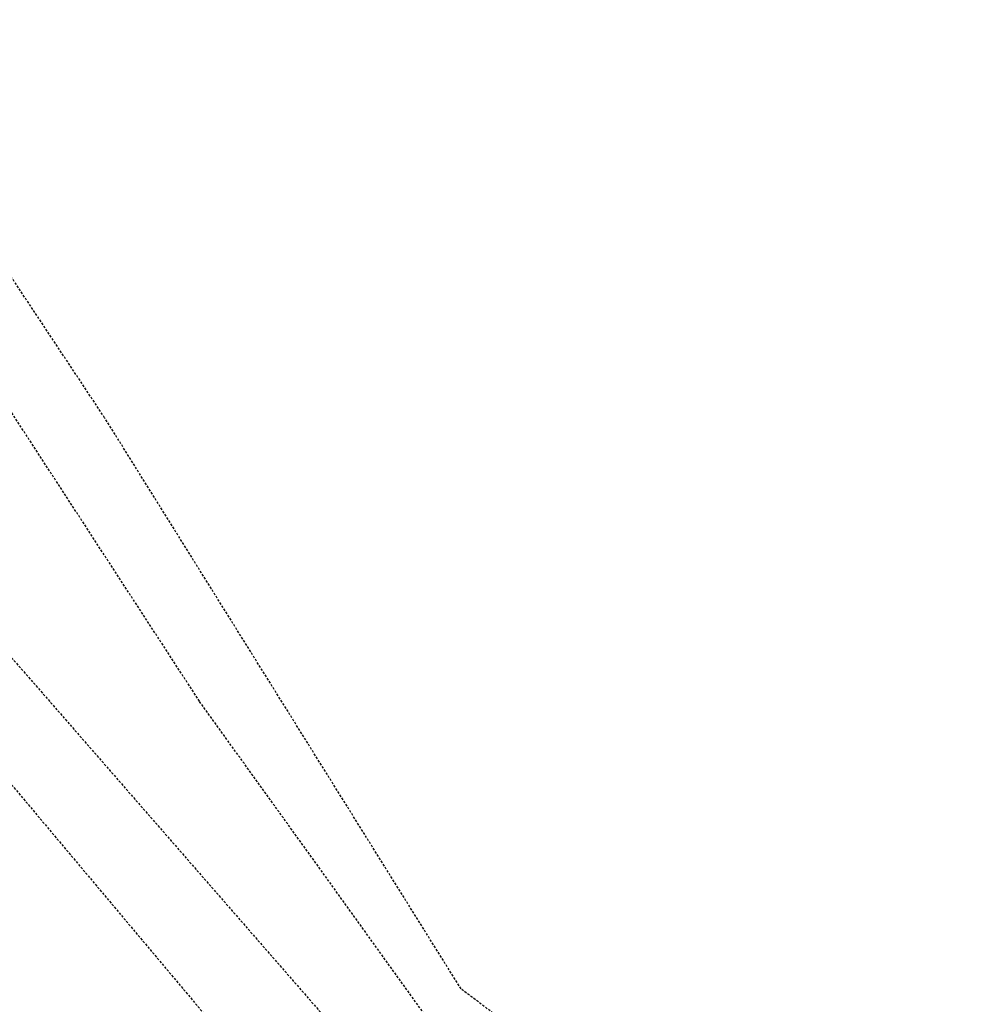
# Model space of a CAD drawing. Header units: feet. Extents: x -2779 to 2255280, y -1593 to 614924.
# Tile 81 of 125: x 2243898 to 2243965, y 596014 to 596084. Entities that reach past the tile are written whole.
import ezdxf
from ezdxf import colors
from ezdxf.entities.mleader import LeaderData, LeaderLine
from ezdxf.math import Vec2, Vec3

# ---------------------------------------------------------------- set-up
doc = ezdxf.new("R2010")
doc.units = ezdxf.units.FT
doc.header["$MEASUREMENT"] = 0
doc.linetypes.add('OhDOT_USTN3', pattern=[0.22, 0.165, -0.055])
doc.layers.add('DT_X_Contour_Minor', color=136, linetype='OhDOT_USTN3')
doc.layers.add('SH_TEXT_DR_Junction_Labels_South System', color=7, linetype='Continuous')
doc.styles.add('Slanted-Normal', font='font31.shx', dxfattribs={"height": 0.14})

# ---------------------------------------------------------------- blocks, each defined once
blk = doc.blocks.new('_Dot')
at = {"color": 0, "linetype": 'ByBlock', "lineweight": -2}
blk.add_line((-0.5, 0), (-1, 0), dxfattribs=at)
at = {"color": 0, "linetype": 'ByBlock', "const_width": 0.5}
blk.add_lwpolyline([(-0.25, 0, 1), (0.25, 0, 1)], format="xyb", close=True, dxfattribs=at)

msp = doc.modelspace()

# ---------------------------------------------------------------- linework, layer by layer
at = {"layer": 'DT_X_Contour_Minor'}
for points in [[(2243935.119, 596002.925), (2243927.799, 596011.305), (2243910.519, 596035.336), (2243874.869, 596090.085), (2243838.749, 596145.136), (2243808.019, 596196.905), (2243790.469, 596222.836), (2243782.809, 596231.905), (2243776.899, 596234.855), (2243772.169, 596234.785), (2243766.509, 596233.585), (2243761.919, 596230.085), (2243761.539, 596225.666), (2243765.629, 596214.726), (2243766.589, 596214.186), (2243786.799, 596186.905), (2243826.139, 596133.195), (2243857.91, 596089.335), (2243896.929, 596038.645), (2243928.079, 596002.925)], [(2243771.689, 596198.755), (2243805.319, 596149.825), (2243842.49, 596099.375), (2243874.769, 596055.955), (2243916.099, 596006.785), (2243919.789, 596002.925)], [(2243943.679, 596002.925), (2243941.849, 596005.265), (2243929.189, 596014.815), (2243903.749, 596055.565), (2243869.889, 596106.576), (2243834.529, 596162.446), (2243829.679, 596175.625)]]:
    msp.add_lwpolyline(points, dxfattribs=at)

# ---------------------------------------------------------------- next in the draw order: leaders
at = {"layer": 'SH_TEXT_DR_Junction_Labels_South System'}
ml = msp.add_multileader_mtext('Standard', dxfattribs=at)
ml.set_content('205A\\PA=1.07 Ac\\PC=0.40\\PTc=37 MIN.', color=256, style='Slanted-Normal')
ml.set_leader_properties()
ml.set_arrow_properties(name='DOT')
ml.build(insert=Vec2(0, 0))
ml.multileader.update_dxf_attribs({"has_text_frame": 1, "dogleg_length": 0.12, "arrow_head_size": 10, "scale": 50})
ctx = ml.context
ctx.base_point, ctx.scale, ctx.char_height, ctx.arrow_head_size, ctx.landing_gap_size, ctx.plane_origin = Vec3(2254563.34, 596075.404, -1057.087), 50, 6, 10, 2.5, Vec3(2254769.551, 596095.526, -1057.087)
ctx.text_align_type = 2
notes = []
notes.append((ctx, [(0, (0, 0, 0), (0, 0), (1, 0), 1, [])]))
ctx.mtext.insert, ctx.mtext.alignment, ctx.mtext.flow_direction = Vec3(2254613.364, 596078.404, -1057.087), 3, 5
ctx.mtext.has_bg_fill, ctx.mtext.bg_color, ctx.mtext.bg_scale_factor, ctx.mtext.bg_transparency, ctx.mtext.use_window_bg_color = 1, -1027028792, 1.5, 0, 1
for ctx, leaders in notes:
    for number, flags, end, landing, length, lines in leaders:
        leader = LeaderData()
        leader.index, (leader.has_last_leader_line, leader.has_dogleg_vector, leader.attachment_direction) = number, flags
        leader.last_leader_point, leader.dogleg_vector, leader.dogleg_length = Vec3(end), Vec3(landing), length
        for number, points, colour, breaks in lines:
            line = LeaderLine()
            line.index, line.vertices, line.color, line.breaks = number, Vec3.list(points), colors.encode_raw_color(colour), breaks
            leader.lines.append(line)
        ctx.leaders.append(leader)

# ---------------------------------------------------------------- next in the draw order: leaders
ml = msp.add_multileader_mtext('Standard', dxfattribs=at)
ml.set_content('205A\\PA=1.00 Ac\\PC=0.42\\PTc=37 MIN.', color=256, style='Slanted-Normal')
ml.set_leader_properties()
ml.set_arrow_properties(name='DOT')
ml.build(insert=Vec2(0, 0))
ml.multileader.update_dxf_attribs({"has_text_frame": 1, "dogleg_length": 0.12, "arrow_head_size": 10, "scale": 50})
ctx = ml.context
ctx.base_point, ctx.scale, ctx.char_height, ctx.arrow_head_size, ctx.landing_gap_size, ctx.plane_origin = Vec3(2245953.801, 596068.457), 50, 6, 10, 2.5, Vec3(2246209.794, 596225.018)
notes = []
notes.append((ctx, [(0, (0, 0, 0), (0, 0), (1, 0), 1, [])]))
ctx.mtext.insert, ctx.mtext.flow_direction = Vec3(2245956.301, 596071.457), 5
ctx.mtext.has_bg_fill, ctx.mtext.bg_color, ctx.mtext.bg_scale_factor, ctx.mtext.bg_transparency, ctx.mtext.use_window_bg_color = 1, -1027028792, 1.5, 0, 1
for ctx, leaders in notes:
    for number, flags, end, landing, length, lines in leaders:
        leader = LeaderData()
        leader.index, (leader.has_last_leader_line, leader.has_dogleg_vector, leader.attachment_direction) = number, flags
        leader.last_leader_point, leader.dogleg_vector, leader.dogleg_length = Vec3(end), Vec3(landing), length
        for number, points, colour, breaks in lines:
            line = LeaderLine()
            line.index, line.vertices, line.color, line.breaks = number, Vec3.list(points), colors.encode_raw_color(colour), breaks
            leader.lines.append(line)
        ctx.leaders.append(leader)

doc.saveas('drawing.dxf')
